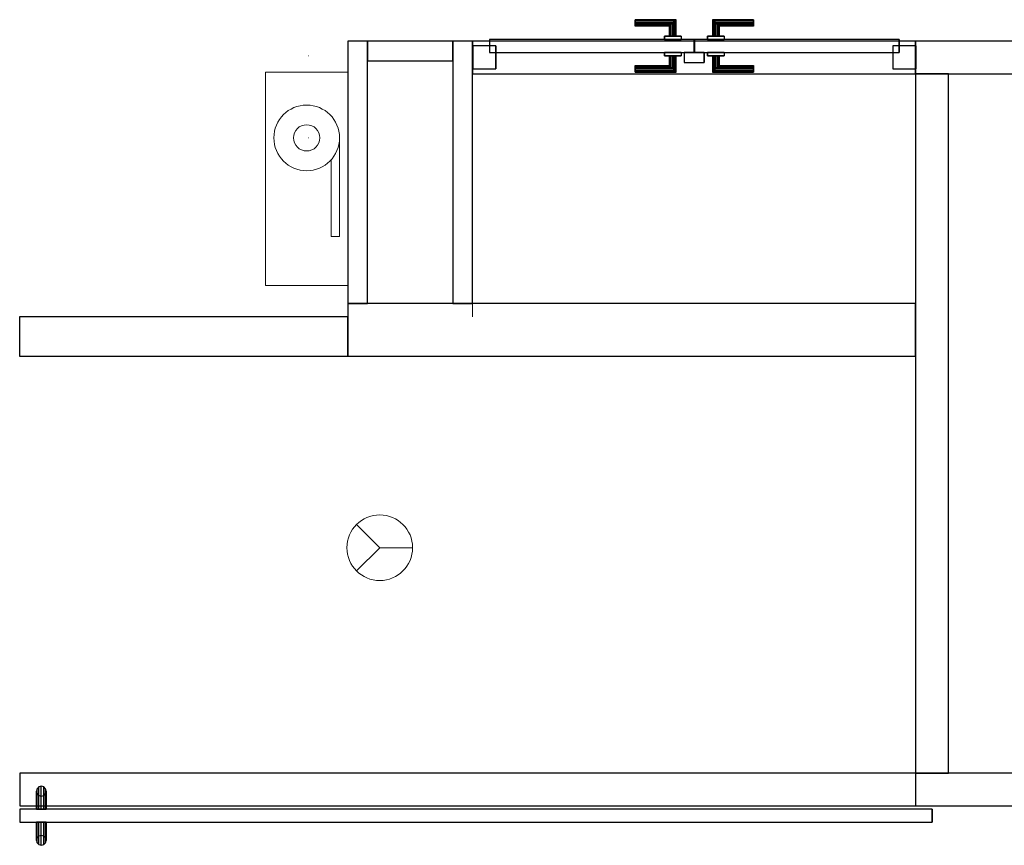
# Model space of a CAD drawing. Header units: metres. Extents: x 391.1 to 430.4, y 12.7 to 28.4.
# Tile 68 of 168: x 403.4 to 406.4, y 21.9 to 24.4. Entities that reach past the tile are written whole.
import ezdxf

# ---------------------------------------------------------------- set-up
doc = ezdxf.new("R2010")
doc.units = ezdxf.units.M
doc.layers.add('01_CARPINTERIA', color=5, linetype='Continuous', lineweight=25, true_color=0x0000ff)
for name, color, linetype, lineweight in [('A-DETL-GENF-OTLN', 7, 'Continuous', 18), ('A-GENM-____-OTLN', 7, 'Continuous', 18), ('A-WALL-____-MCUT', 7, 'Continuous', 25), ('A-WALL-____-OTLN', 7, 'Continuous', 25)]:
    doc.layers.add(name, color=color, linetype=linetype, lineweight=lineweight)

# ---------------------------------------------------------------- blocks, each defined once
blk = doc.blocks.new('Family - Envans PB-155309-02_PCI_P0')
at = {"layer": 'A-WALL-____-MCUT', "color": 253, "true_color": 0xaaaaaa}
for p, q in [((2.13, 0.1), (0, 0.1)), ((0, 0.1), (0, 0)), ((2.13, 0), (2.13, 0.1)), ((0, 0), (2.13, 0))]:
    blk.add_line(p, q, dxfattribs=at)
at = {"layer": 'A-WALL-____-OTLN', "color": 253, "true_color": 0xaaaaaa}
for p, q in [((2.13, 0.1), (0, 0.1)), ((0, 0.1), (0, 0)), ((2.13, 0), (2.13, 0.1)), ((0, 0), (2.13, 0))]:
    blk.add_line(p, q, dxfattribs=at)
at = {"layer": 'A-WALL-____-OTLN', "color": 253, "lineweight": 18, "true_color": 0xaaaaaa}
blk.add_line((-0.0989, 0), (2.1088, 0), dxfattribs=at)
blk = doc.blocks.new('Family - Envans PB-155325-02_PCI_P0')
at = {"layer": 'A-WALL-____-MCUT', "color": 253, "true_color": 0xaaaaaa}
for p, q in [((0.2601, 0.06), (0, 0.06)), ((0, 0.06), (0, 0)), ((0.2601, 0), (0.2601, 0.06)), ((0, 0), (0.2601, 0))]:
    blk.add_line(p, q, dxfattribs=at)
at = {"layer": 'A-WALL-____-OTLN', "color": 253, "true_color": 0xaaaaaa}
for p, q in [((0.2601, 0.06), (0, 0.06)), ((0, 0.06), (0, 0)), ((0.2601, 0), (0.2601, 0.06)), ((0, 0), (0.2601, 0))]:
    blk.add_line(p, q, dxfattribs=at)
at = {"layer": 'A-WALL-____-OTLN', "color": 253, "lineweight": 18, "true_color": 0xaaaaaa}
blk.add_line((0, 0), (0.2601, 0), dxfattribs=at)
blk = doc.blocks.new('Family - Envans PB-155451-02_PCI_P0')
at = {"layer": 'A-WALL-____-MCUT', "color": 253, "true_color": 0xaaaaaa}
for p, q in [((1.73, 0.16), (0, 0.16)), ((0, 0.16), (0, 0)), ((1.73, 0), (1.73, 0.16)), ((0, 0), (1.73, 0))]:
    blk.add_line(p, q, dxfattribs=at)
at = {"layer": 'A-WALL-____-OTLN', "color": 253, "true_color": 0xaaaaaa}
for p, q in [((1.73, 0.16), (0, 0.16)), ((0, 0.16), (0, 0)), ((1.73, 0), (1.73, 0.16)), ((0, 0), (1.73, 0))]:
    blk.add_line(p, q, dxfattribs=at)
at = {"layer": 'A-WALL-____-OTLN', "color": 253, "lineweight": 18, "true_color": 0xaaaaaa}
blk.add_line((0, 0), (1.73, 0), dxfattribs=at)
blk = doc.blocks.new('Family - Envans PB-155499-02_PCI_P0')
at = {"layer": 'A-WALL-____-MCUT', "color": 253, "true_color": 0xaaaaaa}
for p, q in [((2.7284, 0.1), (2.7284, 0)), ((7.7284, 0.1), (2.7284, 0.1)), ((2.7284, 0), (7.7284, 0))]:
    blk.add_line(p, q, dxfattribs=at)
at = {"layer": 'A-WALL-____-OTLN', "color": 253, "true_color": 0xaaaaaa}
for p, q in [((7.7284, 0.1), (0, 0.1)), ((2.7284, 0.1), (0, 0.1)), ((0, 0.1), (0, 0)), ((0, 0.1), (0, 0)), ((2.7284, 0.1), (2.7284, 0)), ((0, 0), (7.7284, 0)), ((0, 0), (2.7284, 0))]:
    blk.add_line(p, q, dxfattribs=at)
at = {"layer": 'A-WALL-____-OTLN', "color": 253, "lineweight": 18, "true_color": 0xaaaaaa}
blk.add_line((0, 0), (7.7284, 0), dxfattribs=at)
blk = doc.blocks.new('Family - Vano de puerta PB-155501-02_PCI_P0')
at = {"layer": 'A-GENM-____-OTLN', "color": 253, "true_color": 0xaaaaaa}
for p, q in [((406.0864, 22.1208), (403.358, 22.1208)), ((403.358, 22.1208), (403.358, 22.0208)), ((403.358, 22.1208), (406.0864, 22.1208)), ((403.358, 22.0208), (403.358, 22.1208)), ((406.0864, 22.0208), (406.0864, 22.1208)), ((406.0864, 22.0208), (406.0864, 22.1208)), ((403.358, 22.0208), (406.0864, 22.0208)), ((406.0864, 22.0208), (403.358, 22.0208))]:
    blk.add_line(p, q, dxfattribs=at)
blk = doc.blocks.new('Family - LONDR55-XX_ZZ-ARQ-CAA-M3D-Londres55-155573-02_PCI_P0')
at = {"layer": '01_CARPINTERIA', "color": 161, "true_color": 0xaaaaff}
for p, q in [((2.6505, 0.2125), (2.6484, 0.205)), ((2.6505, 0.2125), (2.6484, 0.205)), ((2.6559, 0.218), (2.6505, 0.2125)), ((2.6559, 0.218), (2.6505, 0.2125)), ((2.6505, 0.2125), (2.6505, 0.15)), ((2.6634, 0.22), (2.6559, 0.218)), ((2.6634, 0.22), (2.6559, 0.218)), ((2.6559, 0.218), (2.6559, 0.15)), ((2.6709, 0.218), (2.6634, 0.22)), ((2.6709, 0.218), (2.6634, 0.22)), ((2.6634, 0.22), (2.6634, 0.15)), ((2.6764, 0.2125), (2.6709, 0.218)), ((2.6764, 0.2125), (2.6709, 0.218)), ((2.6709, 0.218), (2.6709, 0.15)), ((2.6784, 0.205), (2.6764, 0.2125)), ((2.6784, 0.205), (2.6764, 0.2125)), ((2.6764, 0.2125), (2.6764, 0.15)), ((2.6484, 0.205), (2.6505, 0.1975)), ((2.6484, 0.205), (2.6505, 0.1975)), ((2.6484, 0.15), (2.6484, 0.205)), ((2.6505, 0.1975), (2.6559, 0.192)), ((2.6505, 0.1975), (2.6559, 0.192)), ((2.6505, 0.1975), (2.6505, 0.15)), ((2.6559, 0.192), (2.6634, 0.19)), ((2.6559, 0.192), (2.6634, 0.19)), ((2.6559, 0.192), (2.6559, 0.15)), ((2.6634, 0.19), (2.6709, 0.192)), ((2.6634, 0.19), (2.6709, 0.192)), ((2.6634, 0.19), (2.6634, 0.15)), ((2.6709, 0.192), (2.6764, 0.1975)), ((2.6709, 0.192), (2.6764, 0.1975)), ((2.6709, 0.192), (2.6709, 0.15)), ((2.6764, 0.1975), (2.6784, 0.205)), ((2.6764, 0.1975), (2.6784, 0.205)), ((2.6764, 0.1975), (2.6764, 0.15)), ((2.6784, 0.205), (2.6784, 0.15)), ((2.7284, 0.15), (-0.05, 0.15)), ((-0.05, 0.15), (-0.05, 0.11)), ((2.7284, 0.15), (-0.05, 0.15)), ((-0.05, 0.11), (-0.05, 0.15)), ((2.6505, 0.15), (2.6484, 0.15)), ((2.6484, 0.15), (2.6505, 0.15)), ((2.6505, 0.15), (2.6559, 0.15)), ((2.6559, 0.15), (2.6505, 0.15)), ((2.6559, 0.15), (2.6634, 0.15)), ((2.6634, 0.15), (2.6559, 0.15)), ((2.6634, 0.15), (2.6709, 0.15)), ((2.6709, 0.15), (2.6634, 0.15)), ((2.6709, 0.15), (2.6764, 0.15)), ((2.6764, 0.15), (2.6709, 0.15)), ((2.6764, 0.15), (2.6784, 0.15)), ((2.6784, 0.15), (2.6764, 0.15)), ((2.7284, 0.11), (2.7284, 0.15)), ((2.7284, 0.11), (2.7284, 0.15)), ((-0.05, 0.11), (2.7284, 0.11)), ((-0.05, 0.11), (2.7284, 0.11)), ((2.6484, 0.055), (2.6484, 0.11)), ((2.6505, 0.11), (2.6484, 0.11)), ((2.6484, 0.11), (2.6505, 0.11)), ((2.6505, 0.11), (2.6505, 0.0475)), ((2.6505, 0.11), (2.6505, 0.0625)), ((2.6505, 0.11), (2.6559, 0.11)), ((2.6559, 0.11), (2.6505, 0.11)), ((2.6559, 0.11), (2.6559, 0.042)), ((2.6559, 0.11), (2.6559, 0.068)), ((2.6559, 0.11), (2.6634, 0.11)), ((2.6634, 0.11), (2.6559, 0.11)), ((2.6634, 0.11), (2.6634, 0.04)), ((2.6634, 0.11), (2.6634, 0.07)), ((2.6634, 0.11), (2.6709, 0.11)), ((2.6709, 0.11), (2.6634, 0.11)), ((2.6709, 0.11), (2.6709, 0.042)), ((2.6709, 0.11), (2.6709, 0.068)), ((2.6709, 0.11), (2.6764, 0.11)), ((2.6764, 0.11), (2.6709, 0.11)), ((2.6764, 0.11), (2.6764, 0.0475)), ((2.6764, 0.11), (2.6764, 0.0625)), ((2.6764, 0.11), (2.6784, 0.11)), ((2.6784, 0.11), (2.6764, 0.11)), ((2.6784, 0.11), (2.6784, 0.055)), ((2.6505, 0.0625), (2.6484, 0.055)), ((2.6505, 0.0625), (2.6484, 0.055)), ((2.6559, 0.068), (2.6505, 0.0625)), ((2.6559, 0.068), (2.6505, 0.0625)), ((2.6634, 0.07), (2.6559, 0.068)), ((2.6634, 0.07), (2.6559, 0.068)), ((2.6709, 0.068), (2.6634, 0.07)), ((2.6709, 0.068), (2.6634, 0.07)), ((2.6764, 0.0625), (2.6709, 0.068)), ((2.6764, 0.0625), (2.6709, 0.068)), ((2.6784, 0.055), (2.6764, 0.0625)), ((2.6784, 0.055), (2.6764, 0.0625)), ((2.6484, 0.055), (2.6505, 0.0475)), ((2.6484, 0.055), (2.6505, 0.0475)), ((2.6505, 0.0475), (2.6559, 0.042)), ((2.6505, 0.0475), (2.6559, 0.042)), ((2.6559, 0.042), (2.6634, 0.04)), ((2.6559, 0.042), (2.6634, 0.04)), ((2.6634, 0.04), (2.6709, 0.042)), ((2.6634, 0.04), (2.6709, 0.042)), ((2.6709, 0.042), (2.6764, 0.0475)), ((2.6709, 0.042), (2.6764, 0.0475)), ((2.6764, 0.0475), (2.6784, 0.055)), ((2.6764, 0.0475), (2.6784, 0.055))]:
    blk.add_line(p, q, dxfattribs=at)
blk = doc.blocks.new('Family - Porta PB-155574-02_PCI_P0')
blk.add_blockref('Family - LONDR55-XX_ZZ-ARQ-CAA-M3D-Londres55-155573-02_PCI_P0', (0, 0))
blk = doc.blocks.new('Family - Envans PB-155588-02_PCI_P0')
at = {"layer": 'A-WALL-____-MCUT', "color": 253, "true_color": 0xaaaaaa}
for p, q in [((2.8406, 0.1), (1.8494, 0.1)), ((2.8406, 0), (2.8406, 0.1)), ((4.1891, 0.1), (4.1891, 0)), ((4.1904, 0.1), (4.1891, 0.1)), ((4.1904, 0), (4.1904, 0.1)), ((1.8494, 0), (2.8406, 0)), ((4.1891, 0), (4.1904, 0))]:
    blk.add_line(p, q, dxfattribs=at)
at = {"layer": 'A-WALL-____-OTLN', "color": 253, "true_color": 0xaaaaaa}
for p, q in [((4.1904, 0.1), (-0.0001, 0.1)), ((4.1891, 0.1), (2.8406, 0.1)), ((2.8406, 0.1), (2.8406, 0)), ((4.1891, 0.1), (4.1891, 0)), ((4.1904, 0), (4.1904, 0.1)), ((0, 0), (4.1904, 0)), ((2.8406, 0), (4.1891, 0))]:
    blk.add_line(p, q, dxfattribs=at)
at = {"layer": 'A-WALL-____-OTLN', "color": 253, "lineweight": 18, "true_color": 0xaaaaaa}
blk.add_line((0, 0), (4.1904, 0), dxfattribs=at)
blk = doc.blocks.new('Family - Vano de puerta PB-155592-02_PCI_P0')
at = {"layer": 'A-GENM-____-OTLN', "color": 253, "true_color": 0xaaaaaa}
for p, q in [((404.738, 24.3508), (404.738, 24.2508)), ((406.0864, 24.3508), (404.738, 24.3508)), ((404.738, 24.3508), (404.738, 24.2508)), ((404.738, 24.3508), (406.0864, 24.3508)), ((406.0864, 24.2508), (406.0864, 24.3508)), ((406.0864, 24.3508), (406.0864, 24.2508)), ((404.738, 24.2508), (406.0864, 24.2508)), ((406.0864, 24.2508), (404.738, 24.2508))]:
    blk.add_line(p, q, dxfattribs=at)
blk = doc.blocks.new('Family - Envans PB-155708-02_PCI_P0')
at = {"layer": 'A-WALL-____-MCUT', "color": 253, "true_color": 0xaaaaaa}
for p, q in [((0.8, 0.06), (0, 0.06)), ((0, 0.06), (0, 0)), ((0.8, 0), (0.8, 0.06)), ((0, 0), (0.8, 0))]:
    blk.add_line(p, q, dxfattribs=at)
at = {"layer": 'A-WALL-____-OTLN', "color": 253, "true_color": 0xaaaaaa}
for p, q in [((0.8, 0.06), (0, 0.06)), ((0, 0.06), (0, 0)), ((0.8, 0), (0.8, 0.06)), ((0, 0), (0.8, 0))]:
    blk.add_line(p, q, dxfattribs=at)
at = {"layer": 'A-WALL-____-OTLN', "color": 253, "lineweight": 18, "true_color": 0xaaaaaa}
blk.add_line((0, 0), (0.84, 0), dxfattribs=at)
blk = doc.blocks.new('Family - LONDR55-XX_ZZ-ARQ-CAA-M3D-Londres55-155801-02_PCI_P0')
at = {"layer": '01_CARPINTERIA', "color": 161, "true_color": 0xaaaaff}
for p, q in [((0.4937, 0.1487), (0.4937, 0.15)), ((0.4937, 0.15), (0.4937, 0.1487)), ((0.6187, 0.15), (0.4937, 0.15)), ((0.6187, 0.15), (0.6174, 0.1487)), ((0.6174, 0.1487), (0.6187, 0.15)), ((0.6187, 0.1), (0.6187, 0.15)), ((0.7311, 0.1487), (0.7297, 0.15)), ((0.7297, 0.15), (0.7297, 0.1)), ((0.7297, 0.15), (0.7311, 0.1487)), ((0.8547, 0.15), (0.7297, 0.15)), ((0.8547, 0.1487), (0.8547, 0.15)), ((0.8547, 0.15), (0.8547, 0.1487)), ((0.4937, 0.145), (0.4937, 0.1487)), ((0.4937, 0.1487), (0.4937, 0.145)), ((0.6174, 0.1487), (0.4937, 0.1487)), ((0.6174, 0.1487), (0.4937, 0.1487)), ((0.4937, 0.14), (0.4937, 0.145)), ((0.4937, 0.145), (0.4937, 0.14)), ((0.6137, 0.145), (0.4937, 0.145)), ((0.6137, 0.145), (0.4937, 0.145)), ((0.4937, 0.135), (0.4937, 0.14)), ((0.4937, 0.14), (0.4937, 0.135)), ((0.4937, 0.14), (0.6087, 0.14)), ((0.6087, 0.14), (0.4937, 0.14)), ((0.4937, 0.135), (0.4937, 0.1313)), ((0.4937, 0.1313), (0.4937, 0.135)), ((0.6037, 0.135), (0.4937, 0.135)), ((0.6037, 0.135), (0.4937, 0.135)), ((0.4937, 0.1313), (0.4937, 0.13)), ((0.4937, 0.13), (0.4937, 0.1313)), ((0.6001, 0.1313), (0.4937, 0.1313)), ((0.6001, 0.1313), (0.4937, 0.1313)), ((0.5987, 0.13), (0.4937, 0.13)), ((0.5987, 0.13), (0.6001, 0.1313)), ((0.6001, 0.1313), (0.5987, 0.13)), ((0.5987, 0.1), (0.5987, 0.13)), ((0.6001, 0.1313), (0.6037, 0.135)), ((0.6037, 0.135), (0.6001, 0.1313)), ((0.6001, 0.1), (0.6001, 0.1313)), ((0.6001, 0.1), (0.6001, 0.1313)), ((0.6037, 0.135), (0.6087, 0.14)), ((0.6087, 0.14), (0.6037, 0.135)), ((0.6037, 0.1), (0.6037, 0.135)), ((0.6037, 0.1), (0.6037, 0.135)), ((0.6137, 0.145), (0.6087, 0.14)), ((0.6087, 0.14), (0.6137, 0.145)), ((0.6087, 0.14), (0.6087, 0.1)), ((0.6087, 0.1), (0.6087, 0.14)), ((0.6174, 0.1487), (0.6137, 0.145)), ((0.6137, 0.145), (0.6174, 0.1487)), ((0.6137, 0.1), (0.6137, 0.145)), ((0.6137, 0.1), (0.6137, 0.145)), ((0.6174, 0.1), (0.6174, 0.1487)), ((0.6174, 0.1), (0.6174, 0.1487)), ((0.7347, 0.145), (0.7311, 0.1487)), ((0.7311, 0.1487), (0.7311, 0.1)), ((0.7311, 0.1487), (0.7311, 0.1)), ((0.7311, 0.1487), (0.7347, 0.145)), ((0.8547, 0.1487), (0.7311, 0.1487)), ((0.8547, 0.1487), (0.7311, 0.1487)), ((0.7397, 0.14), (0.7347, 0.145)), ((0.7347, 0.145), (0.7347, 0.1)), ((0.7347, 0.145), (0.7347, 0.1)), ((0.7347, 0.145), (0.7397, 0.14)), ((0.8547, 0.145), (0.7347, 0.145)), ((0.8547, 0.145), (0.7347, 0.145)), ((0.7397, 0.1), (0.7397, 0.14)), ((0.7397, 0.14), (0.7397, 0.1)), ((0.7397, 0.14), (0.7447, 0.135)), ((0.7447, 0.135), (0.7397, 0.14)), ((0.7397, 0.14), (0.8547, 0.14)), ((0.8547, 0.14), (0.7397, 0.14)), ((0.7447, 0.135), (0.7447, 0.1)), ((0.7447, 0.135), (0.7484, 0.1313)), ((0.7484, 0.1313), (0.7447, 0.135)), ((0.7447, 0.135), (0.7447, 0.1)), ((0.8547, 0.135), (0.7447, 0.135)), ((0.8547, 0.135), (0.7447, 0.135)), ((0.7484, 0.1313), (0.7484, 0.1)), ((0.7484, 0.1313), (0.7497, 0.13)), ((0.7497, 0.13), (0.7484, 0.1313)), ((0.7484, 0.1313), (0.7484, 0.1)), ((0.8547, 0.1313), (0.7484, 0.1313)), ((0.8547, 0.1313), (0.7484, 0.1313)), ((0.7497, 0.13), (0.7497, 0.1)), ((0.8547, 0.13), (0.7497, 0.13)), ((0.8547, 0.145), (0.8547, 0.1487)), ((0.8547, 0.1487), (0.8547, 0.145)), ((0.8547, 0.145), (0.8547, 0.14)), ((0.8547, 0.14), (0.8547, 0.145)), ((0.8547, 0.14), (0.8547, 0.135)), ((0.8547, 0.135), (0.8547, 0.14)), ((0.8547, 0.135), (0.8547, 0.1313)), ((0.8547, 0.1313), (0.8547, 0.135)), ((0.8547, 0.1313), (0.8547, 0.13)), ((0.8547, 0.13), (0.8547, 0.1313)), ((0.6737, 0.09), (0.05, 0.09)), ((0.05, 0.09), (0.05, 0.05)), ((0.6737, 0.09), (0.05, 0.09)), ((0.05, 0.09), (0.05, 0.05)), ((0.6337, 0.1), (0.5837, 0.1)), ((0.5837, 0.1), (0.6337, 0.1)), ((0.5837, 0.1), (0.5837, 0.09)), ((0.5837, 0.09), (0.5837, 0.1)), ((0.6337, 0.09), (0.5837, 0.09)), ((0.5837, 0.09), (0.6337, 0.09)), ((0.6001, 0.1), (0.5987, 0.1)), ((0.5987, 0.1), (0.6001, 0.1)), ((0.6037, 0.1), (0.6001, 0.1)), ((0.6001, 0.1), (0.6037, 0.1)), ((0.6087, 0.1), (0.6037, 0.1)), ((0.6037, 0.1), (0.6087, 0.1)), ((0.6137, 0.1), (0.6087, 0.1)), ((0.6087, 0.1), (0.6137, 0.1)), ((0.6137, 0.1), (0.6174, 0.1)), ((0.6174, 0.1), (0.6137, 0.1)), ((0.6174, 0.1), (0.6187, 0.1)), ((0.6187, 0.1), (0.6174, 0.1)), ((0.6337, 0.1), (0.6337, 0.09)), ((0.6337, 0.1), (0.6337, 0.09)), ((0.6737, 0.05), (0.6737, 0.09)), ((0.6737, 0.09), (0.6737, 0.05)), ((1.2985, 0.09), (0.6747, 0.09)), ((0.6747, 0.09), (0.6747, 0.05)), ((1.2985, 0.09), (0.6747, 0.09)), ((0.6747, 0.09), (0.6747, 0.05)), ((0.7647, 0.1), (0.7147, 0.1)), ((0.7147, 0.1), (0.7647, 0.1)), ((0.7147, 0.1), (0.7147, 0.09)), ((0.7147, 0.09), (0.7147, 0.1)), ((0.7647, 0.09), (0.7147, 0.09)), ((0.7147, 0.09), (0.7647, 0.09)), ((0.7311, 0.1), (0.7297, 0.1)), ((0.7297, 0.1), (0.7311, 0.1)), ((0.7347, 0.1), (0.7311, 0.1)), ((0.7311, 0.1), (0.7347, 0.1)), ((0.7397, 0.1), (0.7347, 0.1)), ((0.7347, 0.1), (0.7397, 0.1)), ((0.7447, 0.1), (0.7397, 0.1)), ((0.7397, 0.1), (0.7447, 0.1)), ((0.7447, 0.1), (0.7484, 0.1)), ((0.7484, 0.1), (0.7447, 0.1)), ((0.7484, 0.1), (0.7497, 0.1)), ((0.7497, 0.1), (0.7484, 0.1)), ((0.7647, 0.1), (0.7647, 0.09)), ((0.7647, 0.1), (0.7647, 0.09)), ((1.2985, 0.05), (1.2985, 0.09)), ((1.2985, 0.09), (1.2985, 0.05)), ((0.07, 0.07), (0, 0.07)), ((0, 0.07), (0, 0)), ((0.07, 0.07), (0, 0.07)), ((0, 0.07), (0, 0)), ((0.07, 0), (0.07, 0.07)), ((0.07, 0.07), (0.07, 0)), ((1.3485, 0.07), (1.2785, 0.07)), ((1.2785, 0.07), (1.2785, 0)), ((1.3485, 0.07), (1.2785, 0.07)), ((1.2785, 0.07), (1.2785, 0)), ((1.3485, 0), (1.3485, 0.07)), ((1.3485, 0.07), (1.3485, 0)), ((0.05, 0.05), (0.6737, 0.05)), ((0.05, 0.05), (0.6737, 0.05)), ((0.5837, 0.05), (0.6337, 0.05)), ((0.6337, 0.05), (0.5837, 0.05)), ((0.5837, 0.05), (0.5837, 0.04)), ((0.5837, 0.04), (0.5837, 0.05)), ((0.5837, 0.04), (0.6337, 0.04)), ((0.6337, 0.04), (0.5837, 0.04)), ((0.6001, 0.04), (0.5987, 0.04)), ((0.5987, 0.04), (0.6001, 0.04)), ((0.5987, 0.01), (0.5987, 0.04)), ((0.6037, 0.04), (0.6001, 0.04)), ((0.6001, 0.04), (0.6037, 0.04)), ((0.6001, 0.0087), (0.6001, 0.04)), ((0.6001, 0.0087), (0.6001, 0.04)), ((0.6037, 0.04), (0.6087, 0.04)), ((0.6087, 0.04), (0.6037, 0.04)), ((0.6037, 0.005), (0.6037, 0.04)), ((0.6037, 0.005), (0.6037, 0.04)), ((0.6087, 0.04), (0.6137, 0.04)), ((0.6137, 0.04), (0.6087, 0.04)), ((0.6087, 0.04), (0.6087, 0)), ((0.6087, 0), (0.6087, 0.04)), ((0.6137, 0.04), (0.6174, 0.04)), ((0.6174, 0.04), (0.6137, 0.04)), ((0.6137, -0.005), (0.6137, 0.04)), ((0.6137, -0.005), (0.6137, 0.04)), ((0.6174, 0.04), (0.6187, 0.04)), ((0.6187, 0.04), (0.6174, 0.04)), ((0.6174, -0.0087), (0.6174, 0.04)), ((0.6174, -0.0087), (0.6174, 0.04)), ((0.6187, -0.01), (0.6187, 0.04)), ((0.6337, 0.05), (0.6337, 0.04)), ((0.6337, 0.05), (0.6337, 0.04)), ((0.7037, 0.05), (0.6437, 0.05)), ((0.6437, 0.05), (0.6437, 0.02)), ((0.7037, 0.05), (0.6437, 0.05)), ((0.6437, 0.05), (0.6437, 0.02)), ((0.6747, 0.05), (1.2985, 0.05)), ((0.6747, 0.05), (1.2985, 0.05)), ((0.7037, 0.02), (0.7037, 0.05)), ((0.7037, 0.05), (0.7037, 0.02)), ((0.7147, 0.05), (0.7647, 0.05)), ((0.7647, 0.05), (0.7147, 0.05)), ((0.7147, 0.05), (0.7147, 0.04)), ((0.7147, 0.04), (0.7147, 0.05)), ((0.7147, 0.04), (0.7647, 0.04)), ((0.7647, 0.04), (0.7147, 0.04)), ((0.7311, 0.04), (0.7297, 0.04)), ((0.7297, 0.04), (0.7311, 0.04)), ((0.7297, 0.04), (0.7297, -0.01)), ((0.7347, 0.04), (0.7311, 0.04)), ((0.7311, 0.04), (0.7347, 0.04)), ((0.7311, 0.04), (0.7311, -0.0087)), ((0.7311, 0.04), (0.7311, -0.0087)), ((0.7347, 0.04), (0.7397, 0.04)), ((0.7397, 0.04), (0.7347, 0.04)), ((0.7347, 0.04), (0.7347, -0.005)), ((0.7347, 0.04), (0.7347, -0.005)), ((0.7397, 0.04), (0.7447, 0.04)), ((0.7447, 0.04), (0.7397, 0.04)), ((0.7397, 0), (0.7397, 0.04)), ((0.7397, 0.04), (0.7397, 0)), ((0.7447, 0.04), (0.7484, 0.04)), ((0.7484, 0.04), (0.7447, 0.04)), ((0.7447, 0.04), (0.7447, 0.005)), ((0.7447, 0.04), (0.7447, 0.005)), ((0.7484, 0.04), (0.7497, 0.04)), ((0.7497, 0.04), (0.7484, 0.04)), ((0.7484, 0.04), (0.7484, 0.0087)), ((0.7484, 0.04), (0.7484, 0.0087)), ((0.7497, 0.04), (0.7497, 0.01)), ((0.7647, 0.05), (0.7647, 0.04)), ((0.7647, 0.05), (0.7647, 0.04)), ((0, 0), (0.07, 0)), ((0, 0), (0.07, 0)), ((0.4937, 0.0087), (0.4937, 0.01)), ((0.4937, 0.01), (0.4937, 0.0087)), ((0.4937, 0.01), (0.5987, 0.01)), ((0.4937, 0.005), (0.4937, 0.0087)), ((0.4937, 0.0087), (0.4937, 0.005)), ((0.4937, 0.0087), (0.6001, 0.0087)), ((0.4937, 0.0087), (0.6001, 0.0087)), ((0.4937, 0), (0.4937, 0.005)), ((0.4937, 0.005), (0.4937, 0)), ((0.4937, 0.005), (0.6037, 0.005)), ((0.4937, 0.005), (0.6037, 0.005)), ((0.4937, -0.005), (0.4937, 0)), ((0.4937, 0), (0.4937, -0.005)), ((0.6087, 0), (0.4937, 0)), ((0.4937, 0), (0.6087, 0)), ((0.6001, 0.0087), (0.5987, 0.01)), ((0.5987, 0.01), (0.6001, 0.0087)), ((0.6037, 0.005), (0.6001, 0.0087)), ((0.6001, 0.0087), (0.6037, 0.005)), ((0.6087, 0), (0.6037, 0.005)), ((0.6037, 0.005), (0.6087, 0)), ((0.6087, 0), (0.6137, -0.005)), ((0.6437, 0.02), (0.7037, 0.02)), ((0.6437, 0.02), (0.7037, 0.02)), ((0.7347, -0.005), (0.7397, 0)), ((0.7447, 0.005), (0.7397, 0)), ((0.7397, 0), (0.7447, 0.005)), ((0.8547, 0), (0.7397, 0)), ((0.7397, 0), (0.8547, 0)), ((0.7484, 0.0087), (0.7447, 0.005)), ((0.7447, 0.005), (0.7484, 0.0087)), ((0.7447, 0.005), (0.8547, 0.005)), ((0.7447, 0.005), (0.8547, 0.005)), ((0.7497, 0.01), (0.7484, 0.0087)), ((0.7484, 0.0087), (0.7497, 0.01)), ((0.7484, 0.0087), (0.8547, 0.0087)), ((0.7484, 0.0087), (0.8547, 0.0087)), ((0.7497, 0.01), (0.8547, 0.01)), ((0.8547, 0.0087), (0.8547, 0.01)), ((0.8547, 0.01), (0.8547, 0.0087)), ((0.8547, 0.005), (0.8547, 0.0087)), ((0.8547, 0.0087), (0.8547, 0.005)), ((0.8547, 0.005), (0.8547, 0)), ((0.8547, 0), (0.8547, 0.005)), ((0.8547, 0), (0.8547, -0.005)), ((0.8547, -0.005), (0.8547, 0)), ((1.2785, 0), (1.3485, 0)), ((1.2785, 0), (1.3485, 0)), ((0.4937, -0.005), (0.4937, -0.0087)), ((0.4937, -0.0087), (0.4937, -0.005)), ((0.4937, -0.005), (0.6137, -0.005)), ((0.4937, -0.005), (0.6137, -0.005)), ((0.4937, -0.0087), (0.4937, -0.01)), ((0.4937, -0.01), (0.4937, -0.0087)), ((0.4937, -0.0087), (0.6174, -0.0087)), ((0.4937, -0.0087), (0.6174, -0.0087)), ((0.4937, -0.01), (0.6187, -0.01)), ((0.6137, -0.005), (0.6087, 0)), ((0.6137, -0.005), (0.6174, -0.0087)), ((0.6174, -0.0087), (0.6137, -0.005)), ((0.6174, -0.0087), (0.6187, -0.01)), ((0.6187, -0.01), (0.6174, -0.0087)), ((0.7297, -0.01), (0.7311, -0.0087)), ((0.7311, -0.0087), (0.7297, -0.01)), ((0.7297, -0.01), (0.8547, -0.01)), ((0.7311, -0.0087), (0.7347, -0.005)), ((0.7347, -0.005), (0.7311, -0.0087)), ((0.7311, -0.0087), (0.8547, -0.0087)), ((0.7311, -0.0087), (0.8547, -0.0087)), ((0.7397, 0), (0.7347, -0.005)), ((0.7347, -0.005), (0.8547, -0.005)), ((0.7347, -0.005), (0.8547, -0.005)), ((0.8547, -0.005), (0.8547, -0.0087)), ((0.8547, -0.0087), (0.8547, -0.005)), ((0.8547, -0.0087), (0.8547, -0.01)), ((0.8547, -0.01), (0.8547, -0.0087))]:
    blk.add_line(p, q, dxfattribs=at)
blk = doc.blocks.new('Family - Porta PB-155802-02_PCI_P0')
blk.add_blockref('Family - LONDR55-XX_ZZ-ARQ-CAA-M3D-Londres55-155801-02_PCI_P0', (0, 0))
blk = doc.blocks.new('Family - Envans PB-155900-02_PCI_P0')
at = {"layer": 'A-WALL-____-MCUT', "color": 253, "true_color": 0xaaaaaa}
for p, q in [((1, 0.12), (0, 0.12)), ((0, 0.12), (0, 0)), ((1, 0), (1, 0.12)), ((0, 0), (1, 0))]:
    blk.add_line(p, q, dxfattribs=at)
at = {"layer": 'A-WALL-____-OTLN', "color": 253, "true_color": 0xaaaaaa}
for p, q in [((1, 0.12), (0, 0.12)), ((0, 0.12), (0, 0)), ((1, 0), (1, 0.12)), ((0, 0), (1, 0))]:
    blk.add_line(p, q, dxfattribs=at)
at = {"layer": 'A-WALL-____-OTLN', "color": 253, "lineweight": 18, "true_color": 0xaaaaaa}
blk.add_line((0, 0), (1, 0), dxfattribs=at)
blk = doc.blocks.new('Family - Envans PB-155921-02_PCI_P0')
at = {"layer": 'A-WALL-____-MCUT', "color": 253, "true_color": 0xaaaaaa}
for p, q in [((0.8, 0.06), (0, 0.06)), ((0, 0.06), (0, 0)), ((0.8, 0), (0.8, 0.06)), ((0, 0), (0.8, 0))]:
    blk.add_line(p, q, dxfattribs=at)
at = {"layer": 'A-WALL-____-OTLN', "color": 253, "true_color": 0xaaaaaa}
for p, q in [((0.8, 0.06), (0, 0.06)), ((0, 0.06), (0, 0)), ((0.8, 0), (0.8, 0.06)), ((0, 0), (0.8, 0))]:
    blk.add_line(p, q, dxfattribs=at)
at = {"layer": 'A-WALL-____-OTLN', "color": 253, "lineweight": 18, "true_color": 0xaaaaaa}
blk.add_line((-0.04, 0), (0.8, 0), dxfattribs=at)
blk = doc.blocks.new('LONDR55-XX_ZZ-ARQ-CAA-M3D-Londres55_ifc-1-02_PCI_P0')
at = {"layer": '01_CARPINTERIA', "color": 253, "lineweight": 18, "true_color": 0xaaaaaa}
blk.add_blockref('Family - Porta PB-155802-02_PCI_P0', (404.738, 24.2658), dxfattribs=at)
at = {"layer": '01_CARPINTERIA', "color": 253, "lineweight": 18, "true_color": 0xaaaaaa, "rotation": 180}
blk.add_blockref('Family - Porta PB-155574-02_PCI_P0', (406.0864, 22.1208), dxfattribs=at)
at = {"layer": 'A-GENM-____-OTLN', "color": 253, "lineweight": 18, "true_color": 0xaaaaaa}
for name in ['Family - Vano de puerta PB-155592-02_PCI_P0', 'Family - Vano de puerta PB-155501-02_PCI_P0']:
    blk.add_blockref(name, (0, 0), dxfattribs=at)
at = {"layer": 'A-WALL-____-OTLN', "color": 253, "lineweight": 18, "true_color": 0xaaaaaa}
for name, p, rotation in [('Family - Envans PB-155708-02_PCI_P0', (404.3564, 24.3508), 270), ('Family - Envans PB-155325-02_PCI_P0', (404.6766, 24.3508), 180), ('Family - Envans PB-155921-02_PCI_P0', (404.7366, 23.5508), 90), ('Family - Envans PB-155588-02_PCI_P0', (408.927, 24.3508), 180), ('Family - Envans PB-155309-02_PCI_P0', (406.0864, 24.2508), 270)]:
    blk.add_blockref(name, p, dxfattribs=dict(at, rotation=rotation))
for name, p in [('Family - Envans PB-155451-02_PCI_P0', (404.3564, 23.3908)), ('Family - Envans PB-155900-02_PCI_P0', (403.3564, 23.3908)), ('Family - Envans PB-155499-02_PCI_P0', (403.358, 22.0208))]:
    blk.add_blockref(name, p, dxfattribs=at)
blk = doc.blocks.new('ZYR_12_01_08 Detectors - 01 Detector Òptic-539619-02_PCI_P0')
at = {"layer": 'A-DETL-GENF-OTLN', "color": 1, "true_color": 0xff0000}
for q in [(-0.0707, 0.0707), (0.0707, 0.0707), (0, -0.1)]:
    blk.add_line((0, 0), q, dxfattribs=at)
blk.add_circle((0, 0), 0.1, dxfattribs=at)
blk = doc.blocks.new('ZYR_12_01_03 BIE - BIE-631291-02_PCI_P0')
at = {"layer": 'A-DETL-GENF-OTLN', "color": 1, "true_color": 0xff0000}
for p, q in [((-0.325, 0), (-0.325, -0.25)), ((0.325, 0), (-0.325, 0)), ((-0.125, -0.025), (0.175, -0.025)), ((0.175, -0.025), (0.175, -0.05)), ((0.325, -0.25), (0.325, 0)), ((0.175, -0.05), (-0.059, -0.05)), ((-0.375, -0.1192), (-0.375, -0.1182)), ((-0.125, -0.1192), (-0.125, -0.1202)), ((-0.325, -0.25), (0.325, -0.25))]:
    blk.add_line(p, q, dxfattribs=at)
for radius in [0.1, 0.04]:
    blk.add_circle((-0.125, -0.125), radius, dxfattribs=at)

msp = doc.modelspace()

# ---------------------------------------------------------------- block references
at = {"lineweight": 5}
msp.add_blockref('LONDR55-XX_ZZ-ARQ-CAA-M3D-Londres55_ifc-1-02_PCI_P0', (0, 0), dxfattribs=at)
at = {"layer": 'A-DETL-GENF-OTLN', "color": 1, "true_color": 0xff0000}
for name, p, rotation in [('ZYR_12_01_03 BIE - BIE-631291-02_PCI_P0', (404.3564, 23.9308), 269.9999999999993), ('ZYR_12_01_08 Detectors - 01 Detector Òptic-539619-02_PCI_P0', (404.454, 22.8074), 89.9999999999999)]:
    msp.add_blockref(name, p, dxfattribs=dict(at, rotation=rotation))

doc.saveas('drawing.dxf')
